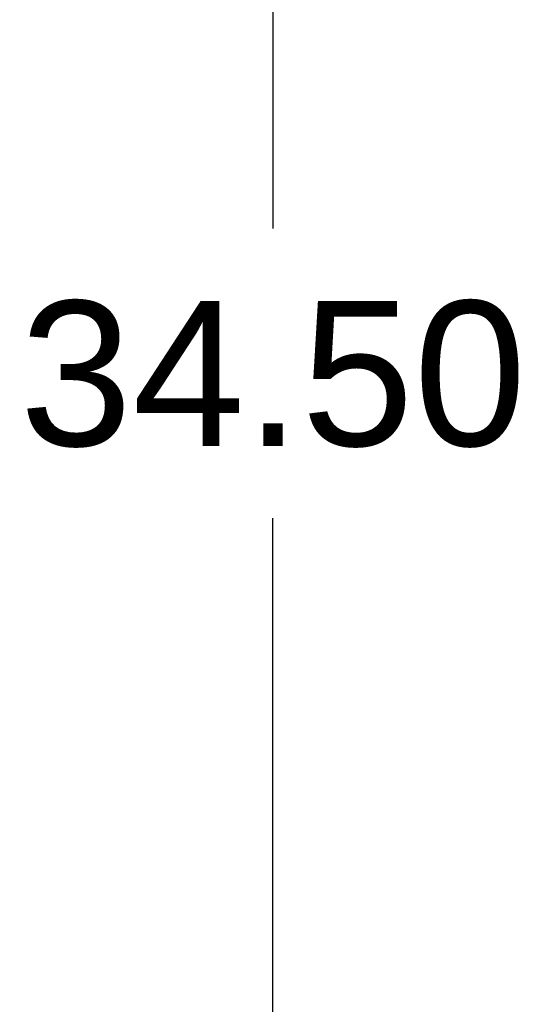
# Model space of a CAD drawing. Header units: inches. Extents: x 0 to 308, y 0 to 199.
# Tile 102 of 139: x 142.54 to 147.29, y 113.68 to 122.9. Entities that reach past the tile are written whole.
import ezdxf

# ---------------------------------------------------------------- set-up
doc = ezdxf.new("R2010")
doc.units = ezdxf.units.IN
doc.header["$LTSCALE"] = 16.920913
doc.header["$MEASUREMENT"] = 0
doc.layers.get('0').update_dxf_attribs({"linetype": 'CONTINUOUS'})
doc.layers.add('DIMENSIONS', color=7, linetype='CONTINUOUS')
doc.styles.get("Standard").update_dxf_attribs({"font": 'arial.ttf'})
doc.dimstyles.new('DIMSTYLE_1', dxfattribs={"dimtxt": 1.357292, "dimasz": 1.809723, "dimexe": 0.09, "dimexo": 0.07, "dimgap": 0.0375, "dimtad": 0, "dimtih": 1, "dimtoh": 1, "dimzin": 4, "dimdsep": 46, "dimtxsty": 'Standard', "dimblk": '_FILLED', "dimblk1": '_FILLED', "dimblk2": '_FILLED', "dimcen": 0.09, "dimadec": 3, "dimazin": 1, "dimtfac": 1, "dimtdec": 3, "dimtofl": 0, "dimtmove": 0, "dimatfit": 3, "dimldrblk": '_FILLED', "dimfxl": 0, "dimtolj": 1, "dimtzin": 4, "dimarcsym": 0})

# ---------------------------------------------------------------- blocks, each defined once
blk = doc.blocks.new('_FILLED')
at = {"color": 0, "linetype": 'ByBlock'}
blk.add_solid([(0, 0), (-1, 0.2), (-1, -0.2)], dxfattribs=at)
blk = doc.blocks.new('*D16')
at = {"layer": 'DIMENSIONS', "color": 2, "linetype": 'Continuous'}
for p, q in [((142.6345, 136.8338), (146.5438, 136.8338)), ((144.915, 136.8338), (144.915, 120.9411)), ((144.915, 102.3338), (144.915, 118.2265)), ((142.6345, 102.3338), (146.5438, 102.3338))]:
    blk.add_line(p, q, dxfattribs=at)
at = {"layer": 'DIMENSIONS', "color": 2, "linetype": 'Continuous', "xscale": 1.8097233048, "yscale": 1.8097233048, "zscale": 1.8097233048}
for p, rotation in [((144.915, 136.8338), 90), ((144.915, 102.3338), 270)]:
    blk.add_blockref('_FILLED', p, dxfattribs=dict(at, rotation=rotation))
at = {"layer": 'DIMENSIONS', "color": 2, "linetype": 'Continuous', "insert": (144.915, 120.2625), "char_height": 1.35729, "width": 4.742955, "attachment_point": 2, "line_spacing_factor": 0.9}
blk.add_mtext('34.50', dxfattribs=at)

msp = doc.modelspace()

# ---------------------------------------------------------------- dimensions: what is measured, and where the dimension line sits
at = {"layer": 'DIMENSIONS', "color": 2, "linetype": 'Continuous'}
dim = msp.add_linear_dim(base=(144.915, 102.3338), p1=(142.5645, 136.8338), p2=(142.5645, 102.3338), angle=270, dimstyle='DIMSTYLE_1', dxfattribs=at)
dim.commit()
dim.dimension.update_dxf_attribs({"geometry": '*D16', "text_midpoint": (144.9122, 119.5762), "dimtype": 160})

doc.saveas('drawing.dxf')
